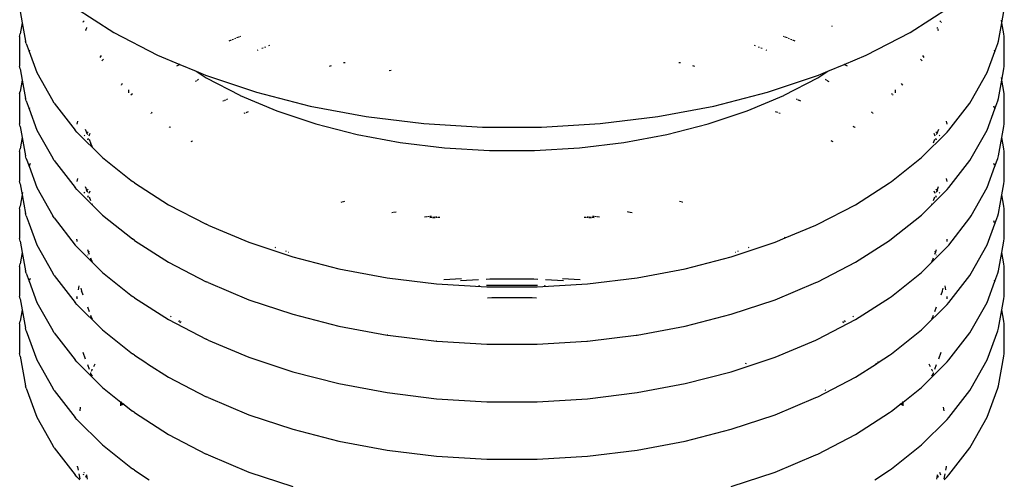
# Model space of a CAD drawing. Extents: x -15886 to -11493, y 1975 to 5059.
# Tile 15 of 47: x -13930 to -13902, y 2953 to 2966. Entities that reach past the tile are written whole.
import ezdxf

# ---------------------------------------------------------------- set-up
doc = ezdxf.new("R2010")
doc.units = 0
doc.header["$MEASUREMENT"] = 0
doc.layers.get('0').update_dxf_attribs({"linetype": 'CONTINUOUS'})

# ---------------------------------------------------------------- blocks, each defined once
blk = doc.blocks.new('A$C72A74DBC')
at = {"color": 2}
for p, q in [((135.442, 210.879), (135.471, 210.719)), ((136.216, 210.938), (136.776, 210.579)), ((148.089, 210.579), (148.649, 210.938)), ((149.394, 210.719), (149.423, 210.879)), ((135.471, 210.719), (135.442, 210.56)), ((135.472, 210.726), (135.471, 210.719)), ((135.471, 210.719), (135.518, 210.458)), ((136.331, 210.723), (136.329, 210.721)), ((136.338, 210.73), (136.333, 210.725)), ((136.354, 210.746), (136.34, 210.732)), ((148.52, 210.736), (148.511, 210.746)), ((148.527, 210.73), (148.523, 210.734)), ((148.536, 210.721), (148.529, 210.727)), ((149.347, 210.458), (149.394, 210.719)), ((149.394, 210.719), (149.388, 210.757)), ((149.423, 210.56), (149.394, 210.719)), ((135.437, 210.522), (135.442, 210.56)), ((136.373, 210.609), (136.372, 210.605)), ((136.378, 210.621), (136.375, 210.613)), ((136.389, 210.65), (136.38, 210.625)), ((136.776, 210.579), (137.398, 210.256)), ((146.986, 210.663), (146.975, 210.671)), ((147.467, 210.256), (148.089, 210.579)), ((148.482, 210.634), (148.476, 210.65)), ((148.487, 210.621), (148.484, 210.629)), ((148.493, 210.605), (148.489, 210.617)), ((149.428, 210.522), (149.423, 210.56)), ((135.437, 210.522), (135.437, 210.099)), ((135.53, 210.422), (135.518, 210.458)), ((135.53, 210.422), (135.571, 210.311)), ((138.442, 210.469), (138.409, 210.455)), ((138.474, 210.482), (138.458, 210.475)), ((138.505, 210.495), (138.49, 210.489)), ((138.549, 210.514), (138.52, 210.502)), ((138.573, 210.524), (138.561, 210.519)), ((146.304, 210.519), (146.292, 210.524)), ((146.345, 210.502), (146.316, 210.514)), ((146.375, 210.489), (146.36, 210.495)), ((146.407, 210.475), (146.391, 210.482)), ((146.456, 210.455), (146.424, 210.469)), ((149.294, 210.311), (149.335, 210.422)), ((149.335, 210.422), (149.347, 210.458)), ((149.428, 210.099), (149.428, 210.522)), ((135.571, 210.311), (135.568, 210.304)), ((135.576, 210.326), (135.571, 210.311)), ((135.571, 210.311), (135.682, 210.009)), ((138.821, 210.326), (138.811, 210.321)), ((138.897, 210.358), (138.88, 210.35)), ((138.93, 210.372), (138.914, 210.365)), ((138.987, 210.395), (138.974, 210.39)), ((145.891, 210.39), (145.878, 210.395)), ((145.951, 210.365), (145.935, 210.372)), ((145.985, 210.35), (145.968, 210.358)), ((146.055, 210.321), (146.044, 210.326)), ((149.183, 210.009), (149.294, 210.311)), ((149.294, 210.311), (149.289, 210.326)), ((149.297, 210.304), (149.294, 210.311)), ((136.593, 210.251), (136.577, 210.222)), ((136.612, 210.186), (136.604, 210.178)), ((136.623, 210.195), (136.614, 210.188)), ((136.627, 210.198), (136.625, 210.197)), ((137.398, 210.256), (137.712, 210.124)), ((140.061, 210.15), (140.039, 210.146)), ((144.826, 210.146), (144.804, 210.15)), ((147.153, 210.124), (147.467, 210.256)), ((148.247, 210.191), (148.238, 210.198)), ((148.253, 210.187), (148.249, 210.19)), ((148.261, 210.178), (148.253, 210.187)), ((148.287, 210.225), (148.27, 210.254)), ((135.442, 210.062), (135.437, 210.099)), ((135.442, 210.062), (135.471, 209.902)), ((135.682, 210.009), (135.908, 209.607)), ((137.712, 210.124), (137.667, 210.1)), ((137.712, 210.124), (137.944, 210.027)), ((137.944, 210.027), (138.086, 209.936)), ((137.944, 210.027), (138.076, 209.972)), ((139.863, 210.105), (139.836, 210.098)), ((140.715, 210.04), (140.686, 210.035)), ((145.029, 210.098), (145.002, 210.105)), ((146.779, 209.936), (146.921, 210.027)), ((146.789, 209.972), (146.921, 210.027)), ((146.921, 210.027), (147.153, 210.124)), ((147.198, 210.1), (147.153, 210.124)), ((148.957, 209.607), (149.183, 210.009)), ((149.394, 209.902), (149.423, 210.062)), ((149.423, 210.062), (149.428, 210.099)), ((135.471, 209.902), (135.442, 209.742)), ((135.472, 209.909), (135.471, 209.902)), ((135.471, 209.902), (135.518, 209.641)), ((137.938, 209.884), (137.933, 209.881)), ((137.952, 209.893), (137.943, 209.887)), ((137.961, 209.899), (137.957, 209.896)), ((137.98, 209.911), (137.966, 209.902)), ((138.076, 209.972), (138.801, 209.73)), ((138.086, 209.936), (138.564, 209.687)), ((146.064, 209.73), (146.789, 209.972)), ((146.301, 209.687), (146.779, 209.936)), ((146.895, 209.904), (146.888, 209.909)), ((146.908, 209.896), (146.899, 209.902)), ((146.918, 209.89), (146.913, 209.893)), ((146.937, 209.878), (146.922, 209.887)), ((149.347, 209.641), (149.394, 209.902)), ((149.393, 209.909), (149.388, 209.939)), ((149.423, 209.742), (149.394, 209.902)), ((135.437, 209.705), (135.442, 209.742)), ((136.881, 209.833), (136.878, 209.829)), ((136.896, 209.852), (136.882, 209.835)), ((136.986, 209.763), (136.986, 209.731)), ((136.986, 209.728), (136.986, 209.721)), ((138.801, 209.73), (139.566, 209.533)), ((145.299, 209.533), (146.064, 209.73)), ((147.879, 209.763), (147.879, 209.735)), ((147.879, 209.731), (147.879, 209.721)), ((147.981, 209.837), (147.969, 209.852)), ((147.987, 209.829), (147.983, 209.835)), ((149.428, 209.705), (149.423, 209.742)), ((135.437, 209.705), (135.437, 209.282)), ((135.53, 209.605), (135.518, 209.641)), ((135.53, 209.605), (135.571, 209.494)), ((135.927, 209.576), (135.908, 209.607)), ((135.927, 209.576), (136.224, 209.191)), ((137.02, 209.693), (137.016, 209.69)), ((137.039, 209.709), (137.022, 209.695)), ((138.341, 209.609), (138.322, 209.601)), ((138.364, 209.619), (138.347, 209.611)), ((138.389, 209.629), (138.375, 209.623)), ((138.572, 209.684), (138.564, 209.687)), ((138.572, 209.684), (139.091, 209.466)), ((145.774, 209.466), (146.293, 209.684)), ((146.293, 209.684), (146.301, 209.687)), ((146.485, 209.626), (146.476, 209.629)), ((146.512, 209.614), (146.495, 209.621)), ((146.537, 209.604), (146.518, 209.611)), ((147.841, 209.697), (147.826, 209.709)), ((147.849, 209.69), (147.843, 209.695)), ((148.642, 209.191), (148.938, 209.576)), ((148.938, 209.576), (148.957, 209.607)), ((149.294, 209.494), (149.335, 209.605)), ((149.335, 209.605), (149.347, 209.641)), ((149.428, 209.282), (149.428, 209.705)), ((135.571, 209.494), (135.569, 209.488)), ((135.576, 209.508), (135.571, 209.494)), ((135.571, 209.494), (135.682, 209.192)), ((137.313, 209.438), (137.305, 209.432)), ((137.322, 209.445), (137.315, 209.44)), ((138.686, 209.452), (138.65, 209.437)), ((139.091, 209.466), (139.647, 209.281)), ((139.566, 209.533), (140.362, 209.384)), ((144.503, 209.384), (145.299, 209.533)), ((145.218, 209.281), (145.774, 209.466)), ((146.209, 209.44), (146.179, 209.452)), ((147.548, 209.442), (147.541, 209.447)), ((147.556, 209.435), (147.55, 209.44)), ((149.183, 209.192), (149.294, 209.494)), ((149.293, 209.496), (149.28, 209.533)), ((149.296, 209.488), (149.294, 209.494)), ((136.258, 209.318), (136.25, 209.276)), ((137.303, 209.43), (137.301, 209.429)), ((138.637, 209.431), (138.624, 209.426)), ((140.362, 209.384), (141.181, 209.283)), ((143.684, 209.283), (144.503, 209.384)), ((146.241, 209.426), (146.222, 209.434)), ((147.564, 209.429), (147.558, 209.433)), ((148.615, 209.276), (148.607, 209.318)), ((135.442, 209.244), (135.437, 209.282)), ((135.442, 209.244), (135.471, 209.085)), ((135.682, 209.192), (135.908, 208.791)), ((136.249, 209.164), (136.224, 209.191)), ((136.249, 209.164), (136.612, 208.8)), ((136.37, 209.206), (136.391, 209.148)), ((136.409, 209.166), (136.391, 209.148)), ((137.559, 209.227), (137.557, 209.226)), ((137.571, 209.233), (137.561, 209.228)), ((137.582, 209.239), (137.574, 209.235)), ((139.647, 209.281), (140.234, 209.13)), ((141.181, 209.283), (142.014, 209.233)), ((142.014, 209.233), (142.851, 209.233)), ((142.851, 209.233), (143.684, 209.283)), ((144.631, 209.13), (145.218, 209.281)), ((147.289, 209.236), (147.281, 209.24)), ((147.299, 209.231), (147.291, 209.235)), ((147.308, 209.226), (147.302, 209.229)), ((148.253, 208.8), (148.616, 209.164)), ((148.474, 209.148), (148.456, 209.166)), ((148.474, 209.148), (148.496, 209.206)), ((148.616, 209.164), (148.642, 209.191)), ((148.957, 208.791), (149.183, 209.192)), ((149.394, 209.085), (149.423, 209.244)), ((149.423, 209.244), (149.428, 209.282)), ((135.471, 209.085), (135.442, 208.926)), ((135.472, 209.092), (135.471, 209.085)), ((135.471, 209.085), (135.518, 208.824)), ((136.363, 209.12), (136.352, 209.109)), ((136.391, 209.148), (136.384, 209.141)), ((136.391, 209.148), (136.399, 209.127)), ((136.41, 209.073), (136.4, 209.046)), ((136.435, 209.141), (136.421, 209.104)), ((136.423, 209.06), (136.447, 208.996)), ((137.88, 209.03), (137.869, 209.023)), ((137.885, 209.033), (137.882, 209.031)), ((137.895, 209.039), (137.887, 209.035)), ((140.234, 209.13), (140.845, 209.015)), ((140.845, 209.015), (141.473, 208.938)), ((143.392, 208.938), (144.02, 209.015)), ((144.02, 209.015), (144.631, 209.13)), ((146.975, 209.036), (146.97, 209.039)), ((146.98, 209.033), (146.978, 209.035)), ((146.994, 209.024), (146.983, 209.031)), ((148.423, 209.008), (148.442, 209.06)), ((148.444, 209.104), (148.43, 209.141)), ((148.464, 209.05), (148.455, 209.073)), ((148.466, 209.127), (148.474, 209.148)), ((148.481, 209.141), (148.474, 209.148)), ((148.513, 209.109), (148.502, 209.12)), ((149.347, 208.824), (149.394, 209.085)), ((149.394, 209.085), (149.393, 209.092)), ((149.423, 208.926), (149.394, 209.085)), ((135.437, 208.888), (135.442, 208.926)), ((135.437, 208.888), (135.437, 208.465)), ((136.448, 208.994), (136.447, 208.996)), ((136.449, 208.99), (136.448, 208.994)), ((136.449, 208.99), (136.467, 208.96)), ((141.473, 208.938), (142.111, 208.899)), ((142.111, 208.899), (142.754, 208.899)), ((142.754, 208.899), (143.392, 208.938)), ((148.397, 208.957), (148.399, 208.96)), ((149.428, 208.888), (149.423, 208.926)), ((149.428, 208.465), (149.428, 208.888)), ((135.53, 208.788), (135.518, 208.824)), ((135.53, 208.788), (135.571, 208.676)), ((135.927, 208.758), (135.908, 208.791)), ((135.927, 208.758), (136.224, 208.374)), ((136.612, 208.8), (137.039, 208.461)), ((147.826, 208.461), (148.253, 208.8)), ((148.642, 208.374), (148.938, 208.758)), ((148.938, 208.758), (148.957, 208.791)), ((149.294, 208.676), (149.335, 208.788)), ((149.335, 208.788), (149.347, 208.824)), ((135.571, 208.676), (135.569, 208.671)), ((135.571, 208.676), (135.682, 208.375)), ((135.586, 208.716), (135.572, 208.678)), ((149.183, 208.375), (149.294, 208.676)), ((149.289, 208.691), (149.28, 208.716)), ((149.294, 208.676), (149.293, 208.678)), ((149.296, 208.671), (149.294, 208.676)), ((135.442, 208.428), (135.437, 208.465)), ((136.258, 208.501), (136.25, 208.458)), ((137.067, 208.44), (137.039, 208.461)), ((147.798, 208.44), (147.826, 208.461)), ((148.615, 208.458), (148.607, 208.501)), ((149.423, 208.428), (149.428, 208.465)), ((135.442, 208.428), (135.471, 208.268)), ((135.682, 208.375), (135.908, 207.973)), ((136.249, 208.346), (136.224, 208.374)), ((136.249, 208.346), (136.612, 207.983)), ((136.37, 208.389), (136.391, 208.331)), ((136.391, 208.331), (136.384, 208.324)), ((136.409, 208.349), (136.391, 208.331)), ((136.391, 208.331), (136.399, 208.309)), ((136.435, 208.324), (136.421, 208.287)), ((137.067, 208.44), (137.55, 208.13)), ((147.315, 208.13), (147.798, 208.44)), ((148.253, 207.983), (148.616, 208.346)), ((148.444, 208.287), (148.431, 208.324)), ((148.474, 208.331), (148.456, 208.349)), ((148.466, 208.309), (148.474, 208.331)), ((148.474, 208.331), (148.495, 208.389)), ((148.481, 208.324), (148.474, 208.331)), ((148.616, 208.346), (148.642, 208.374)), ((148.957, 207.973), (149.183, 208.375)), ((149.394, 208.268), (149.423, 208.428)), ((135.471, 208.268), (135.442, 208.108)), ((135.471, 208.268), (135.518, 208.007)), ((135.478, 208.305), (135.472, 208.275)), ((136.363, 208.303), (136.351, 208.292)), ((136.41, 208.256), (136.401, 208.232)), ((136.424, 208.242), (136.443, 208.191)), ((140.053, 208.176), (140.019, 208.167)), ((144.842, 208.169), (144.813, 208.176)), ((148.423, 208.191), (148.441, 208.242)), ((148.464, 208.232), (148.455, 208.256)), ((148.514, 208.292), (148.502, 208.303)), ((149.347, 208.007), (149.394, 208.268)), ((149.394, 208.268), (149.393, 208.275)), ((149.423, 208.108), (149.394, 208.268)), ((135.437, 208.071), (135.442, 208.108)), ((135.437, 208.071), (135.437, 207.648)), ((136.466, 208.144), (136.469, 208.139)), ((137.55, 208.13), (138.087, 207.851)), ((140.01, 208.165), (140.003, 208.163)), ((144.862, 208.163), (144.851, 208.166)), ((146.778, 207.851), (147.315, 208.13)), ((148.396, 208.139), (148.399, 208.144)), ((149.428, 208.071), (149.423, 208.108)), ((149.428, 207.648), (149.428, 208.071)), ((135.53, 207.971), (135.518, 208.007)), ((135.53, 207.971), (135.571, 207.859)), ((135.927, 207.941), (135.908, 207.973)), ((135.927, 207.941), (136.224, 207.556)), ((136.612, 207.983), (137.039, 207.644)), ((140.746, 208.019), (140.725, 208.015)), ((140.785, 208.026), (140.752, 208.02)), ((141.222, 207.956), (141.19, 207.952)), ((141.259, 207.96), (141.23, 207.957)), ((141.298, 207.946), (141.267, 207.942)), ((141.289, 207.964), (141.269, 207.962)), ((141.338, 207.941), (141.306, 207.938)), ((141.336, 207.951), (141.307, 207.947)), ((141.366, 207.955), (141.346, 207.952)), ((141.375, 207.946), (141.347, 207.943)), ((141.405, 207.95), (141.385, 207.947)), ((143.48, 207.947), (143.46, 207.95)), ((143.519, 207.943), (143.49, 207.946)), ((143.519, 207.952), (143.499, 207.955)), ((143.559, 207.938), (143.527, 207.941)), ((143.558, 207.947), (143.529, 207.951)), ((143.598, 207.942), (143.567, 207.946)), ((143.596, 207.962), (143.576, 207.964)), ((143.635, 207.957), (143.606, 207.96)), ((143.675, 207.952), (143.643, 207.956)), ((144.107, 208.021), (144.074, 208.027)), ((144.14, 208.015), (144.113, 208.02)), ((147.826, 207.644), (148.253, 207.983)), ((148.642, 207.556), (148.938, 207.941)), ((148.938, 207.941), (148.957, 207.973)), ((149.289, 207.874), (149.28, 207.899)), ((149.294, 207.859), (149.335, 207.971)), ((149.335, 207.971), (149.347, 208.007)), ((135.571, 207.859), (135.568, 207.853)), ((135.572, 207.862), (135.571, 207.859)), ((135.571, 207.859), (135.682, 207.557)), ((138.114, 207.839), (138.087, 207.851)), ((138.114, 207.839), (138.695, 207.595)), ((146.316, 207.657), (146.751, 207.839)), ((146.751, 207.839), (146.778, 207.851)), ((149.183, 207.557), (149.294, 207.859)), ((149.294, 207.859), (149.293, 207.862)), ((149.297, 207.853), (149.294, 207.859)), ((135.442, 207.61), (135.437, 207.648)), ((136.248, 207.631), (136.249, 207.634)), ((136.248, 207.631), (136.249, 207.607)), ((136.25, 207.641), (136.249, 207.638)), ((136.249, 207.634), (136.249, 207.638)), ((137.067, 207.623), (137.039, 207.644)), ((137.067, 207.623), (137.55, 207.313)), ((146.17, 207.595), (146.316, 207.657)), ((146.316, 207.657), (146.307, 207.662)), ((147.315, 207.313), (147.798, 207.623)), ((147.798, 207.623), (147.826, 207.644)), ((148.616, 207.638), (148.615, 207.641)), ((148.616, 207.634), (148.616, 207.638)), ((148.617, 207.631), (148.616, 207.634)), ((148.616, 207.607), (148.617, 207.631)), ((149.423, 207.61), (149.428, 207.648)), ((135.442, 207.61), (135.471, 207.451)), ((135.682, 207.557), (135.908, 207.156)), ((136.249, 207.529), (136.224, 207.556)), ((136.249, 207.529), (136.612, 207.166)), ((136.399, 207.492), (136.414, 207.451)), ((138.695, 207.595), (139.317, 207.387)), ((139.072, 207.52), (139.062, 207.516)), ((145.548, 207.387), (146.17, 207.595)), ((145.803, 207.516), (145.793, 207.52)), ((148.253, 207.166), (148.616, 207.529)), ((148.451, 207.451), (148.466, 207.492)), ((148.616, 207.529), (148.642, 207.556)), ((148.957, 207.156), (149.183, 207.557)), ((149.394, 207.451), (149.423, 207.61)), ((135.471, 207.451), (135.442, 207.291)), ((135.472, 207.457), (135.471, 207.451)), ((135.471, 207.451), (135.518, 207.19)), ((136.401, 207.415), (136.4, 207.411)), ((136.414, 207.451), (136.41, 207.439)), ((136.421, 207.47), (136.414, 207.451)), ((136.414, 207.451), (136.424, 207.425)), ((136.443, 207.373), (136.447, 207.361)), ((136.448, 207.36), (136.447, 207.361)), ((136.449, 207.355), (136.448, 207.36)), ((136.449, 207.355), (136.469, 207.321)), ((139.225, 207.469), (139.214, 207.465)), ((139.262, 207.452), (139.258, 207.451)), ((139.317, 207.387), (139.973, 207.219)), ((144.892, 207.219), (145.548, 207.387)), ((145.607, 207.451), (145.603, 207.452)), ((145.651, 207.465), (145.64, 207.469)), ((148.396, 207.321), (148.416, 207.355)), ((148.416, 207.355), (148.417, 207.36)), ((148.417, 207.36), (148.418, 207.361)), ((148.418, 207.361), (148.423, 207.373)), ((148.441, 207.425), (148.451, 207.451)), ((148.451, 207.451), (148.444, 207.47)), ((148.455, 207.439), (148.451, 207.451)), ((148.465, 207.411), (148.464, 207.415)), ((149.347, 207.19), (149.394, 207.451)), ((149.394, 207.451), (149.393, 207.457)), ((149.423, 207.291), (149.394, 207.451)), ((135.437, 207.253), (135.442, 207.291)), ((135.437, 207.253), (135.437, 206.83)), ((137.55, 207.313), (138.087, 207.034)), ((139.973, 207.219), (140.657, 207.091)), ((144.209, 207.091), (144.892, 207.219)), ((146.778, 207.034), (147.315, 207.313)), ((149.428, 207.253), (149.423, 207.291)), ((149.428, 206.83), (149.428, 207.253)), ((135.53, 207.154), (135.518, 207.19)), ((135.53, 207.154), (135.571, 207.042)), ((135.586, 207.082), (135.576, 207.057)), ((135.927, 207.124), (135.908, 207.156)), ((135.927, 207.124), (136.224, 206.74)), ((136.612, 207.166), (137.039, 206.826)), ((140.657, 207.091), (141.359, 207.004)), ((141.716, 207.076), (141.463, 207.06)), ((141.955, 207.061), (141.702, 207.046)), ((142.12, 207.071), (142.066, 207.068)), ((142.745, 207.071), (142.12, 207.071)), ((142.799, 207.068), (142.745, 207.071)), ((143.163, 207.046), (142.91, 207.061)), ((143.402, 207.06), (143.149, 207.076)), ((143.506, 207.004), (144.209, 207.091)), ((147.826, 206.826), (148.253, 207.166)), ((148.642, 206.74), (148.938, 207.124)), ((148.938, 207.124), (148.957, 207.156)), ((149.294, 207.042), (149.289, 207.057)), ((149.294, 207.042), (149.335, 207.154)), ((149.335, 207.154), (149.347, 207.19)), ((135.571, 207.042), (135.569, 207.037)), ((135.571, 207.042), (135.682, 206.741)), ((136.277, 206.975), (136.267, 206.917)), ((136.307, 206.945), (136.314, 206.905)), ((138.114, 207.022), (138.087, 207.034)), ((138.114, 207.022), (138.695, 206.778)), ((141.359, 207.004), (142.073, 206.961)), ((141.973, 206.974), (141.957, 206.973)), ((142.105, 206.982), (142.07, 206.98)), ((142.073, 206.961), (142.792, 206.961)), ((142.76, 206.982), (142.105, 206.982)), ((142.795, 206.98), (142.76, 206.982)), ((142.792, 206.961), (143.506, 207.004)), ((142.908, 206.973), (142.892, 206.974)), ((146.17, 206.778), (146.751, 207.022)), ((146.751, 207.022), (146.778, 207.034)), ((148.551, 206.905), (148.558, 206.945)), ((148.598, 206.917), (148.588, 206.975)), ((149.183, 206.741), (149.294, 207.042)), ((149.296, 207.037), (149.294, 207.042)), ((135.442, 206.793), (135.437, 206.83)), ((135.442, 206.793), (135.471, 206.634)), ((136.248, 206.814), (136.249, 206.817)), ((136.248, 206.814), (136.249, 206.791)), ((136.25, 206.824), (136.249, 206.821)), ((136.249, 206.817), (136.249, 206.821)), ((136.315, 206.902), (136.314, 206.905)), ((136.316, 206.898), (136.315, 206.902)), ((136.316, 206.898), (136.335, 206.85)), ((137.067, 206.806), (137.039, 206.826)), ((137.067, 206.806), (137.55, 206.496)), ((138.695, 206.778), (139.317, 206.571)), ((142.145, 206.805), (142.086, 206.802)), ((142.721, 206.805), (142.145, 206.805)), ((142.779, 206.802), (142.721, 206.805)), ((145.548, 206.571), (146.17, 206.778)), ((147.315, 206.496), (147.798, 206.806)), ((147.798, 206.806), (147.826, 206.826)), ((148.53, 206.85), (148.549, 206.898)), ((148.549, 206.898), (148.55, 206.902)), ((148.55, 206.902), (148.551, 206.905)), ((148.616, 206.821), (148.615, 206.824)), ((148.616, 206.817), (148.616, 206.821)), ((148.617, 206.814), (148.616, 206.817)), ((148.616, 206.791), (148.617, 206.814)), ((149.394, 206.634), (149.423, 206.793)), ((149.423, 206.793), (149.428, 206.83)), ((135.472, 206.64), (135.471, 206.634)), ((135.682, 206.741), (135.908, 206.339)), ((136.249, 206.712), (136.224, 206.74)), ((136.249, 206.712), (136.612, 206.349)), ((136.399, 206.676), (136.423, 206.609)), ((148.253, 206.349), (148.616, 206.712)), ((148.442, 206.609), (148.466, 206.676)), ((148.616, 206.712), (148.642, 206.74)), ((148.957, 206.339), (149.183, 206.741)), ((149.394, 206.634), (149.393, 206.64)), ((135.471, 206.634), (135.442, 206.474)), ((135.471, 206.634), (135.518, 206.372)), ((136.442, 206.557), (136.447, 206.544)), ((136.448, 206.542), (136.447, 206.544)), ((136.448, 206.542), (136.449, 206.538)), ((136.449, 206.538), (136.468, 206.506)), ((137.588, 206.543), (137.582, 206.537)), ((139.317, 206.571), (139.973, 206.402)), ((144.892, 206.402), (145.548, 206.571)), ((147.283, 206.537), (147.277, 206.543)), ((148.397, 206.506), (148.416, 206.538)), ((148.416, 206.538), (148.417, 206.542)), ((148.417, 206.542), (148.418, 206.544)), ((148.418, 206.544), (148.423, 206.557)), ((149.347, 206.372), (149.394, 206.634)), ((149.423, 206.474), (149.394, 206.634)), ((135.437, 206.437), (135.442, 206.474)), ((135.437, 206.437), (135.437, 206.014)), ((135.53, 206.337), (135.518, 206.372)), ((137.55, 206.496), (138.087, 206.217)), ((137.707, 206.481), (137.692, 206.466)), ((137.731, 206.468), (137.715, 206.452)), ((139.973, 206.402), (140.657, 206.274)), ((144.209, 206.274), (144.892, 206.402)), ((146.778, 206.217), (147.315, 206.496)), ((147.15, 206.452), (147.134, 206.468)), ((147.173, 206.466), (147.158, 206.481)), ((149.335, 206.337), (149.347, 206.372)), ((149.428, 206.437), (149.423, 206.474)), ((149.428, 206.014), (149.428, 206.437)), ((135.53, 206.337), (135.682, 205.923)), ((135.927, 206.307), (135.908, 206.339)), ((135.927, 206.307), (136.224, 205.922)), ((136.612, 206.349), (137.039, 206.01)), ((138.114, 206.205), (138.087, 206.217)), ((140.67, 206.272), (140.657, 206.274)), ((140.67, 206.272), (141.359, 206.188)), ((143.506, 206.188), (144.196, 206.272)), ((144.196, 206.272), (144.209, 206.274)), ((146.751, 206.205), (146.778, 206.217)), ((147.826, 206.01), (148.253, 206.349)), ((148.642, 205.922), (148.938, 206.307)), ((148.938, 206.307), (148.957, 206.339)), ((149.183, 205.923), (149.335, 206.337)), ((138.114, 206.205), (138.695, 205.961)), ((141.367, 206.187), (141.359, 206.188)), ((141.367, 206.187), (142.076, 206.144)), ((142.076, 206.144), (142.789, 206.144)), ((142.789, 206.144), (143.498, 206.187)), ((143.498, 206.187), (143.506, 206.188)), ((146.17, 205.961), (146.751, 206.205)), ((135.442, 205.976), (135.437, 206.014)), ((135.442, 205.976), (135.518, 205.556)), ((136.335, 206.032), (136.37, 205.937)), ((137.067, 205.989), (137.039, 206.01)), ((137.067, 205.989), (137.23, 205.885)), ((138.695, 205.961), (139.317, 205.754)), ((145.548, 205.754), (146.17, 205.961)), ((147.635, 205.885), (147.798, 205.989)), ((147.798, 205.989), (147.826, 206.01)), ((148.496, 205.937), (148.53, 206.032)), ((149.347, 205.556), (149.423, 205.976)), ((149.423, 205.976), (149.428, 206.014)), ((135.682, 205.923), (135.908, 205.522)), ((136.249, 205.895), (136.224, 205.922)), ((136.249, 205.895), (136.612, 205.532)), ((136.399, 205.858), (136.423, 205.791)), ((136.506, 205.861), (136.484, 205.823)), ((137.231, 205.887), (137.23, 205.885)), ((137.23, 205.885), (137.255, 205.868)), ((137.255, 205.868), (137.253, 205.866)), ((137.256, 205.871), (137.255, 205.868)), ((137.255, 205.868), (137.55, 205.679)), ((145.763, 205.868), (145.751, 205.873)), ((147.315, 205.679), (147.611, 205.868)), ((147.611, 205.868), (147.605, 205.878)), ((147.611, 205.868), (147.635, 205.885)), ((147.612, 205.866), (147.611, 205.868)), ((147.635, 205.885), (147.63, 205.894)), ((148.253, 205.532), (148.616, 205.895)), ((148.381, 205.823), (148.359, 205.861)), ((148.442, 205.791), (148.466, 205.858)), ((148.616, 205.895), (148.642, 205.922)), ((148.957, 205.522), (149.183, 205.923)), ((136.442, 205.74), (136.445, 205.732)), ((136.445, 205.732), (136.442, 205.723)), ((136.447, 205.735), (136.445, 205.732)), ((136.445, 205.732), (136.447, 205.727)), ((136.448, 205.725), (136.447, 205.727)), ((136.449, 205.721), (136.448, 205.725)), ((136.449, 205.721), (136.468, 205.689)), ((136.466, 205.787), (136.455, 205.759)), ((136.466, 205.787), (136.467, 205.79)), ((137.55, 205.679), (138.087, 205.399)), ((139.317, 205.754), (139.973, 205.585)), ((144.892, 205.585), (145.548, 205.754)), ((146.778, 205.399), (147.315, 205.679)), ((148.397, 205.689), (148.416, 205.721)), ((148.399, 205.787), (148.398, 205.79)), ((148.41, 205.759), (148.399, 205.787)), ((148.416, 205.721), (148.417, 205.725)), ((148.417, 205.725), (148.418, 205.727)), ((148.42, 205.732), (148.418, 205.735)), ((148.418, 205.727), (148.42, 205.732)), ((148.42, 205.732), (148.423, 205.74)), ((148.423, 205.723), (148.42, 205.732)), ((135.53, 205.519), (135.518, 205.556)), ((135.53, 205.519), (135.682, 205.106)), ((135.927, 205.489), (135.908, 205.522)), ((136.612, 205.532), (136.875, 205.323)), ((139.973, 205.585), (140.657, 205.457)), ((144.209, 205.457), (144.892, 205.585)), ((147.99, 205.323), (148.253, 205.532)), ((148.938, 205.489), (148.957, 205.522)), ((149.183, 205.106), (149.335, 205.519)), ((149.335, 205.519), (149.347, 205.556)), ((135.927, 205.489), (136.224, 205.105)), ((138.114, 205.387), (138.087, 205.399)), ((138.114, 205.387), (138.695, 205.143)), ((140.657, 205.457), (141.359, 205.37)), ((143.506, 205.37), (144.209, 205.457)), ((146.17, 205.143), (146.751, 205.387)), ((146.751, 205.387), (146.778, 205.399)), ((146.893, 205.486), (146.883, 205.493)), ((148.642, 205.105), (148.938, 205.489)), ((136.299, 205.25), (136.29, 205.2)), ((136.875, 205.323), (136.875, 205.33)), ((136.875, 205.269), (136.875, 205.323)), ((136.875, 205.323), (136.881, 205.318)), ((136.88, 205.326), (136.881, 205.318)), ((136.881, 205.318), (136.889, 205.278)), ((136.881, 205.318), (136.902, 205.301)), ((136.902, 205.301), (136.899, 205.285)), ((136.903, 205.307), (136.902, 205.301)), ((136.902, 205.301), (137.039, 205.192)), ((141.359, 205.37), (142.073, 205.327)), ((142.073, 205.327), (142.792, 205.327)), ((142.792, 205.327), (143.506, 205.37)), ((147.826, 205.192), (147.963, 205.301)), ((147.963, 205.301), (147.962, 205.307)), ((147.963, 205.301), (147.984, 205.318)), ((147.966, 205.285), (147.963, 205.301)), ((147.977, 205.278), (147.984, 205.318)), ((147.984, 205.318), (147.985, 205.326)), ((147.984, 205.318), (147.99, 205.323)), ((147.99, 205.323), (147.99, 205.33)), ((147.99, 205.269), (147.99, 205.323)), ((148.575, 205.2), (148.566, 205.25)), ((135.682, 205.106), (135.908, 204.704)), ((136.249, 205.077), (136.224, 205.105)), ((137.067, 205.172), (137.039, 205.192)), ((137.067, 205.172), (137.55, 204.862)), ((138.695, 205.143), (139.317, 204.936)), ((145.548, 204.936), (146.17, 205.143)), ((147.315, 204.862), (147.798, 205.172)), ((147.798, 205.172), (147.826, 205.192)), ((148.616, 205.077), (148.642, 205.105)), ((148.957, 204.704), (149.183, 205.106)), ((136.249, 205.077), (136.612, 204.714)), ((148.253, 204.714), (148.616, 205.077)), ((137.55, 204.862), (138.087, 204.583)), ((139.317, 204.936), (139.973, 204.767)), ((144.892, 204.767), (145.548, 204.936)), ((146.778, 204.583), (147.315, 204.862)), ((135.927, 204.673), (135.908, 204.704)), ((136.612, 204.714), (137.039, 204.375)), ((139.973, 204.767), (140.657, 204.639)), ((144.209, 204.639), (144.892, 204.767)), ((147.826, 204.375), (148.253, 204.714)), ((148.938, 204.673), (148.957, 204.704)), ((135.927, 204.673), (136.224, 204.288)), ((138.114, 204.571), (138.087, 204.583)), ((138.114, 204.571), (138.695, 204.327)), ((140.657, 204.639), (141.359, 204.553)), ((141.359, 204.553), (142.073, 204.51)), ((142.792, 204.51), (143.506, 204.553)), ((143.506, 204.553), (144.209, 204.639)), ((146.17, 204.327), (146.751, 204.571)), ((146.751, 204.571), (146.778, 204.583)), ((148.642, 204.288), (148.938, 204.673)), ((136.26, 204.401), (136.259, 204.413)), ((136.26, 204.401), (136.269, 204.354)), ((142.073, 204.51), (142.792, 204.51)), ((148.596, 204.354), (148.605, 204.401)), ((148.605, 204.401), (148.606, 204.413)), ((136.249, 204.261), (136.224, 204.288)), ((136.249, 204.261), (136.294, 204.216)), ((136.278, 204.302), (136.291, 204.233)), ((136.345, 204.295), (136.34, 204.282)), ((136.354, 204.319), (136.351, 204.31)), ((136.385, 204.285), (136.372, 204.251)), ((136.384, 204.289), (136.385, 204.285)), ((136.386, 204.287), (136.385, 204.285)), ((136.385, 204.285), (136.395, 204.228)), ((137.067, 204.355), (137.039, 204.375)), ((137.067, 204.355), (137.279, 204.218)), ((138.695, 204.327), (139.317, 204.12)), ((145.548, 204.12), (146.17, 204.327)), ((147.586, 204.218), (147.798, 204.355)), ((147.798, 204.355), (147.826, 204.375)), ((148.47, 204.228), (148.48, 204.285)), ((148.48, 204.285), (148.481, 204.289)), ((148.48, 204.285), (148.48, 204.287)), ((148.493, 204.251), (148.48, 204.285)), ((148.525, 204.282), (148.511, 204.319)), ((148.571, 204.216), (148.616, 204.261)), ((148.574, 204.233), (148.587, 204.302)), ((148.616, 204.261), (148.642, 204.288))]:
    blk.add_line(p, q, dxfattribs=at)

msp = doc.modelspace()

# ---------------------------------------------------------------- block references
at = {"xscale": 2, "yscale": 2, "zscale": 2}
msp.add_blockref('A$C72A74DBC', (-14200.758, 2544.209, 0), dxfattribs=at)

doc.saveas('drawing.dxf')
